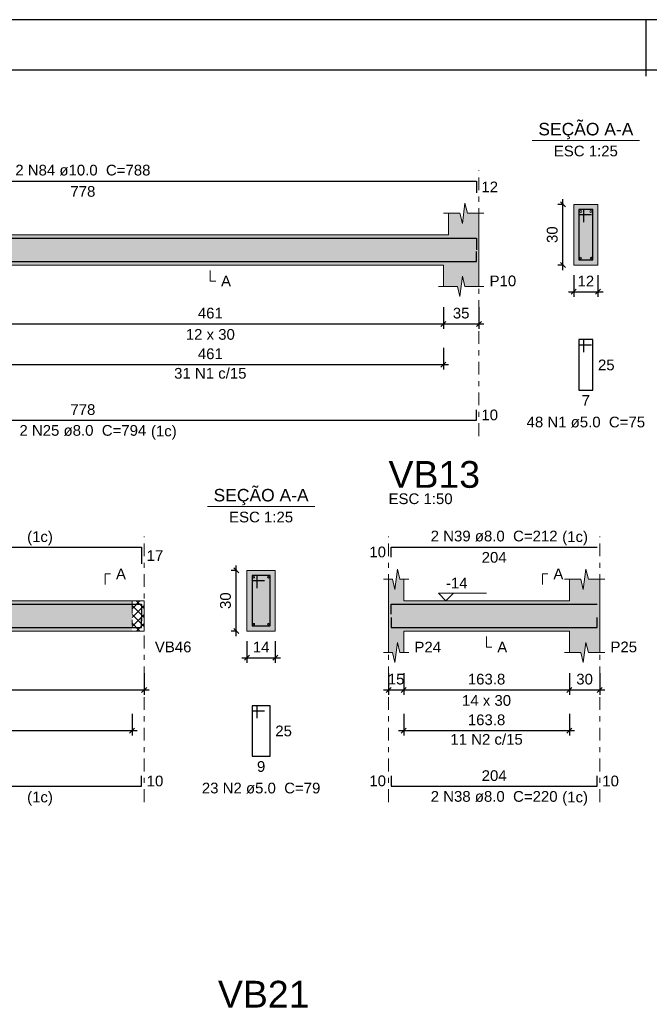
# Model space of a CAD drawing. Header units: millimetres. Extents: x 0 to 119, y 0 to 84.
# Tile 29 of 31: x 70 to 82, y 65 to 84. Entities that reach past the tile are written whole.
import ezdxf

# ---------------------------------------------------------------- set-up
doc = ezdxf.new("R2010")
doc.units = ezdxf.units.MM
doc.header["$MEASUREMENT"] = 0
doc.linetypes.add('DASHDOT', pattern=[2.54, 1.27, -0.635, 0, -0.635])
doc.linetypes.add('NULL', pattern=[0])
doc.layers.get('0').update_dxf_attribs({"lineweight": 18})
for name, color, linetype, lineweight in [('Descrição da armadura', 7, 'Continuous', 0), ('DT-Barras na forma', 2, 'Continuous', 30), ('DT-Barras no corte', 5, 'Continuous', 5), ('DT-Barras rebatidas', 2, 'Continuous', 30), ('DT-Cotas', 9, 'Continuous', 5), ('DT-Forma', 5, 'Continuous', 5), ('DT-Hachura forma vigas', 254, 'Continuous', 5), ('DT-Hachura intersecção vigas', 9, 'Continuous', 5), ('DT-Hachura seção vigas', 254, 'Continuous', 5), ('DT-Pontilhado', 9, 'DASHDOT', 5), ('DT-Textos', 7, 'Continuous', 5), ('DT-Título', 3, 'Continuous', 20), ('Textos armaduras', 7, 'Continuous', 0)]:
    doc.layers.add(name, color=color, linetype=linetype, lineweight=lineweight)
doc.layers.add('SEDUC_MARF', color=1, linetype='Continuous')
doc.layers.add('SEDUC_MARGG', color=7, linetype='Continuous')
doc.styles.add('Arial', font='txt')
doc.dimstyles.new('UM_25.000000', dxfattribs={"dimtxt": 0.18, "dimasz": 0.1, "dimexe": 0.1, "dimexo": 0.2, "dimgap": 0, "dimtad": 1, "dimtih": 1, "dimtoh": 1, "dimdec": 1, "dimlfac": 25, "dimzin": 0, "dimdsep": 46, "dimtxsty": 'Standard', "dimcen": 0.09, "dimdle": 0.1, "dimadec": 1, "dimazin": 2, "dimtfac": 1, "dimtdec": 4, "dimtofl": 0, "dimtmove": 0, "dimatfit": 3, "dimfxl": 1, "dimtolj": 1, "dimarcsym": 0})
doc.dimstyles.new('UM_50.000000', dxfattribs={"dimtxt": 0.18, "dimasz": 0.1, "dimexe": 0.1, "dimexo": 0.2, "dimgap": 0, "dimtad": 1, "dimtih": 1, "dimtoh": 1, "dimdec": 1, "dimlfac": 50, "dimzin": 0, "dimdsep": 46, "dimtxsty": 'Standard', "dimcen": 0.09, "dimdle": 0.1, "dimadec": 1, "dimazin": 2, "dimtfac": 1, "dimtdec": 4, "dimtofl": 0, "dimtmove": 0, "dimatfit": 3, "dimfxl": 1, "dimtolj": 1, "dimarcsym": 0})

# ---------------------------------------------------------------- blocks, each defined once
blk = doc.blocks.new('_Oblique')
at = {"color": 0, "linetype": 'ByBlock', "lineweight": -2}
blk.add_line((-0.5, -0.5), (0.5, 0.5), dxfattribs=at)
blk = doc.blocks.new('*D36')
at = {"layer": 'Defpoints', "color": 0}
for p in [(68.677019, 78.6106), (77.897619, 78.6106), (77.897619, 78.0811)]:
    blk.add_point(p, dxfattribs=at)
at = {"layer": 'DT-Cotas', "color": 0, "lineweight": -2}
for p, q in [((68.677019, 78.4106), (68.677019, 77.9811)), ((77.897619, 78.4106), (77.897619, 77.9811)), ((68.577019, 78.0811), (77.997619, 78.0811))]:
    blk.add_line(p, q, dxfattribs=at)
at = {"layer": 'DT-Cotas', "color": 0, "lineweight": -2, "xscale": 0.1, "yscale": 0.1, "zscale": 0.1, "rotation": 180}
blk.add_blockref('_Oblique', (68.677019, 78.0811), dxfattribs=at)
at = {"layer": 'DT-Cotas', "color": 0, "lineweight": -2, "xscale": 0.1, "yscale": 0.1, "zscale": 0.1}
blk.add_blockref('_Oblique', (77.897619, 78.0811), dxfattribs=at)
at = {"layer": 'DT-Cotas', "color": 7, "insert": (73.287319, 78.2929), "char_height": 0.2118, "attachment_point": 5, "rotation": 0.0057296, "style": 'Arial'}
blk.add_mtext('\\A1;461', dxfattribs=at)
blk = doc.blocks.new('*D37')
at = {"layer": 'Defpoints', "color": 0}
for p in [(77.897619, 78.6106), (78.597619, 78.6106), (78.597619, 78.0811)]:
    blk.add_point(p, dxfattribs=at)
at = {"layer": 'DT-Cotas', "color": 0, "lineweight": -2}
for p, q in [((77.897619, 78.4106), (77.897619, 77.9811)), ((78.597619, 78.4106), (78.597619, 77.9811)), ((77.797619, 78.0811), (78.697619, 78.0811))]:
    blk.add_line(p, q, dxfattribs=at)
at = {"layer": 'DT-Cotas', "color": 0, "lineweight": -2, "xscale": 0.1, "yscale": 0.1, "zscale": 0.1, "rotation": 180}
blk.add_blockref('_Oblique', (77.897619, 78.0811), dxfattribs=at)
at = {"layer": 'DT-Cotas', "color": 0, "lineweight": -2, "xscale": 0.1, "yscale": 0.1, "zscale": 0.1}
blk.add_blockref('_Oblique', (78.597619, 78.0811), dxfattribs=at)
at = {"layer": 'DT-Cotas', "color": 7, "insert": (78.247619, 78.2929), "char_height": 0.2118, "attachment_point": 5, "rotation": 0.0057296, "style": 'Arial'}
blk.add_mtext('\\A1;35', dxfattribs=at)
blk = doc.blocks.new('*D38')
at = {"layer": 'Defpoints', "color": 0}
for p in [(80.260947, 80.446), (80.472747, 80.446), (80.472747, 79.246)]:
    blk.add_point(p, dxfattribs=at)
at = {"layer": 'DT-Cotas', "color": 0, "lineweight": -2}
for p, q in [((80.260947, 79.146), (80.260947, 80.546)), ((80.272747, 80.446), (80.160947, 80.446)), ((80.272747, 79.246), (80.160947, 79.246))]:
    blk.add_line(p, q, dxfattribs=at)
at = {"layer": 'DT-Cotas', "color": 0, "lineweight": -2, "xscale": 0.1, "yscale": 0.1, "zscale": 0.1}
for p, rotation in [((80.260947, 80.446), 90), ((80.260947, 79.246), 270)]:
    blk.add_blockref('_Oblique', p, dxfattribs=dict(at, rotation=rotation))
at = {"layer": 'DT-Cotas', "color": 7, "insert": (80.049147, 79.846), "char_height": 0.2118, "attachment_point": 5, "rotation": 90, "style": 'Arial'}
blk.add_mtext('\\A1;30', dxfattribs=at)
blk = doc.blocks.new('*D39')
at = {"layer": 'Defpoints', "color": 0}
for p in [(80.472747, 79.246), (80.952747, 79.246), (80.952747, 78.7165)]:
    blk.add_point(p, dxfattribs=at)
at = {"layer": 'DT-Cotas', "color": 0, "lineweight": -2}
for p, q in [((80.472747, 79.046), (80.472747, 78.6165)), ((80.952747, 79.046), (80.952747, 78.6165)), ((80.372747, 78.7165), (81.052747, 78.7165))]:
    blk.add_line(p, q, dxfattribs=at)
at = {"layer": 'DT-Cotas', "color": 0, "lineweight": -2, "xscale": 0.1, "yscale": 0.1, "zscale": 0.1, "rotation": 180}
blk.add_blockref('_Oblique', (80.472747, 78.7165), dxfattribs=at)
at = {"layer": 'DT-Cotas', "color": 0, "lineweight": -2, "xscale": 0.1, "yscale": 0.1, "zscale": 0.1}
blk.add_blockref('_Oblique', (80.952747, 78.7165), dxfattribs=at)
at = {"layer": 'DT-Cotas', "color": 7, "insert": (80.712747, 78.9283), "char_height": 0.2118, "attachment_point": 5, "rotation": 0.0057296, "style": 'Arial'}
blk.add_mtext('\\A1;12', dxfattribs=at)
blk = doc.blocks.new('*D41')
at = {"layer": 'Defpoints', "color": 0}
for p in [(68.677019, 77.80576), (77.897619, 77.80576), (77.897619, 77.27626)]:
    blk.add_point(p, dxfattribs=at)
at = {"layer": 'DT-Cotas', "color": 0, "lineweight": -2}
for p, q in [((68.677019, 77.60576), (68.677019, 77.17626)), ((77.897619, 77.60576), (77.897619, 77.17626)), ((68.577019, 77.27626), (77.997619, 77.27626))]:
    blk.add_line(p, q, dxfattribs=at)
at = {"layer": 'DT-Cotas', "color": 0, "lineweight": -2, "xscale": 0.1, "yscale": 0.1, "zscale": 0.1, "rotation": 180}
blk.add_blockref('_Oblique', (68.677019, 77.27626), dxfattribs=at)
at = {"layer": 'DT-Cotas', "color": 0, "lineweight": -2, "xscale": 0.1, "yscale": 0.1, "zscale": 0.1}
blk.add_blockref('_Oblique', (77.897619, 77.27626), dxfattribs=at)
at = {"layer": 'DT-Cotas', "color": 7, "insert": (73.287319, 77.48806), "char_height": 0.2118, "attachment_point": 5, "rotation": 0.0057296, "style": 'Arial'}
blk.add_mtext('\\A1;461', dxfattribs=at)
blk = doc.blocks.new('*D83')
at = {"layer": 'Defpoints', "color": 0}
for p in [(64.958585, 71.36826), (71.978985, 71.36826), (71.978985, 70.83876)]:
    blk.add_point(p, dxfattribs=at)
at = {"layer": 'DT-Cotas', "color": 0, "lineweight": -2}
for p, q in [((64.958585, 71.16826), (64.958585, 70.73876)), ((71.978985, 71.16826), (71.978985, 70.73876)), ((64.858585, 70.83876), (72.078985, 70.83876))]:
    blk.add_line(p, q, dxfattribs=at)
at = {"layer": 'DT-Cotas', "color": 0, "lineweight": -2, "xscale": 0.1, "yscale": 0.1, "zscale": 0.1, "rotation": 180}
blk.add_blockref('_Oblique', (64.958585, 70.83876), dxfattribs=at)
at = {"layer": 'DT-Cotas', "color": 0, "lineweight": -2, "xscale": 0.1, "yscale": 0.1, "zscale": 0.1}
blk.add_blockref('_Oblique', (71.978985, 70.83876), dxfattribs=at)
at = {"layer": 'DT-Cotas', "color": 7, "insert": (68.468785, 71.05056), "char_height": 0.2118, "attachment_point": 5, "rotation": 0.0057296, "style": 'Arial'}
blk.add_mtext('\\A1;351', dxfattribs=at)
blk = doc.blocks.new('*D84')
at = {"layer": 'Defpoints', "color": 0}
for p in [(73.800168, 73.20366), (74.011968, 73.20366), (74.011968, 72.00366)]:
    blk.add_point(p, dxfattribs=at)
at = {"layer": 'DT-Cotas', "color": 0, "lineweight": -2}
for p, q in [((73.800168, 71.90366), (73.800168, 73.30366)), ((73.811968, 73.20366), (73.700168, 73.20366)), ((73.811968, 72.00366), (73.700168, 72.00366))]:
    blk.add_line(p, q, dxfattribs=at)
at = {"layer": 'DT-Cotas', "color": 0, "lineweight": -2, "xscale": 0.1, "yscale": 0.1, "zscale": 0.1}
for p, rotation in [((73.800168, 73.20366), 90), ((73.800168, 72.00366), 270)]:
    blk.add_blockref('_Oblique', p, dxfattribs=dict(at, rotation=rotation))
at = {"layer": 'DT-Cotas', "color": 7, "insert": (73.588368, 72.60366), "char_height": 0.2118, "attachment_point": 5, "rotation": 90, "style": 'Arial'}
blk.add_mtext('\\A1;30', dxfattribs=at)
blk = doc.blocks.new('*D85')
at = {"layer": 'Defpoints', "color": 0}
for p in [(74.011968, 72.00366), (74.571968, 72.00366), (74.571968, 71.47416)]:
    blk.add_point(p, dxfattribs=at)
at = {"layer": 'DT-Cotas', "color": 0, "lineweight": -2}
for p, q in [((74.011968, 71.80366), (74.011968, 71.37416)), ((74.571968, 71.80366), (74.571968, 71.37416)), ((73.911968, 71.47416), (74.671968, 71.47416))]:
    blk.add_line(p, q, dxfattribs=at)
at = {"layer": 'DT-Cotas', "color": 0, "lineweight": -2, "xscale": 0.1, "yscale": 0.1, "zscale": 0.1, "rotation": 180}
blk.add_blockref('_Oblique', (74.011968, 71.47416), dxfattribs=at)
at = {"layer": 'DT-Cotas', "color": 0, "lineweight": -2, "xscale": 0.1, "yscale": 0.1, "zscale": 0.1}
blk.add_blockref('_Oblique', (74.571968, 71.47416), dxfattribs=at)
at = {"layer": 'DT-Cotas', "color": 7, "insert": (74.291968, 71.68596), "char_height": 0.2118, "attachment_point": 5, "rotation": 0.0057296, "style": 'Arial'}
blk.add_mtext('\\A1;14', dxfattribs=at)
blk = doc.blocks.new('*D86')
at = {"layer": 'Defpoints', "color": 0}
for p in [(64.958585, 70.56342), (71.738985, 70.56342), (71.738985, 70.03392)]:
    blk.add_point(p, dxfattribs=at)
at = {"layer": 'DT-Cotas', "color": 0, "lineweight": -2}
for p, q in [((64.958585, 70.36342), (64.958585, 69.93392)), ((71.738985, 70.36342), (71.738985, 69.93392)), ((64.858585, 70.03392), (71.838985, 70.03392))]:
    blk.add_line(p, q, dxfattribs=at)
at = {"layer": 'DT-Cotas', "color": 0, "lineweight": -2, "xscale": 0.1, "yscale": 0.1, "zscale": 0.1, "rotation": 180}
blk.add_blockref('_Oblique', (64.958585, 70.03392), dxfattribs=at)
at = {"layer": 'DT-Cotas', "color": 0, "lineweight": -2, "xscale": 0.1, "yscale": 0.1, "zscale": 0.1}
blk.add_blockref('_Oblique', (71.738985, 70.03392), dxfattribs=at)
at = {"layer": 'DT-Cotas', "color": 7, "insert": (68.348785, 70.24572), "char_height": 0.2118, "attachment_point": 5, "rotation": 0.0057296, "style": 'Arial'}
blk.add_mtext('\\A1;339', dxfattribs=at)
blk = doc.blocks.new('*D87')
at = {"layer": 'Defpoints', "color": 0}
for p in [(76.811508, 71.36826), (77.111508, 71.36826), (77.111508, 70.83876)]:
    blk.add_point(p, dxfattribs=at)
at = {"layer": 'DT-Cotas', "color": 0, "lineweight": -2}
for p, q in [((76.811508, 71.16826), (76.811508, 70.73876)), ((77.111508, 71.16826), (77.111508, 70.73876)), ((76.711508, 70.83876), (77.211508, 70.83876))]:
    blk.add_line(p, q, dxfattribs=at)
at = {"layer": 'DT-Cotas', "color": 0, "lineweight": -2, "xscale": 0.1, "yscale": 0.1, "zscale": 0.1, "rotation": 180}
blk.add_blockref('_Oblique', (76.811508, 70.83876), dxfattribs=at)
at = {"layer": 'DT-Cotas', "color": 0, "lineweight": -2, "xscale": 0.1, "yscale": 0.1, "zscale": 0.1}
blk.add_blockref('_Oblique', (77.111508, 70.83876), dxfattribs=at)
at = {"layer": 'DT-Cotas', "color": 7, "insert": (76.961508, 71.05056), "char_height": 0.2118, "attachment_point": 5, "rotation": 0.0057296, "style": 'Arial'}
blk.add_mtext('\\A1;15', dxfattribs=at)
blk = doc.blocks.new('*D88')
at = {"layer": 'Defpoints', "color": 0}
for p in [(77.111508, 71.36826), (80.388108, 71.36826), (80.388108, 70.83876)]:
    blk.add_point(p, dxfattribs=at)
at = {"layer": 'DT-Cotas', "color": 0, "lineweight": -2}
for p, q in [((77.111508, 71.16826), (77.111508, 70.73876)), ((80.388108, 71.16826), (80.388108, 70.73876)), ((77.011508, 70.83876), (80.488108, 70.83876))]:
    blk.add_line(p, q, dxfattribs=at)
at = {"layer": 'DT-Cotas', "color": 0, "lineweight": -2, "xscale": 0.1, "yscale": 0.1, "zscale": 0.1, "rotation": 180}
blk.add_blockref('_Oblique', (77.111508, 70.83876), dxfattribs=at)
at = {"layer": 'DT-Cotas', "color": 0, "lineweight": -2, "xscale": 0.1, "yscale": 0.1, "zscale": 0.1}
blk.add_blockref('_Oblique', (80.388108, 70.83876), dxfattribs=at)
at = {"layer": 'DT-Cotas', "color": 7, "insert": (78.749808, 71.05056), "char_height": 0.2118, "attachment_point": 5, "rotation": 0.0057296, "style": 'Arial'}
blk.add_mtext('\\A1;163.8', dxfattribs=at)
blk = doc.blocks.new('*D89')
at = {"layer": 'Defpoints', "color": 0}
for p in [(80.388108, 71.36826), (80.988108, 71.36826), (80.988108, 70.83876)]:
    blk.add_point(p, dxfattribs=at)
at = {"layer": 'DT-Cotas', "color": 0, "lineweight": -2}
for p, q in [((80.388108, 71.16826), (80.388108, 70.73876)), ((80.988108, 71.16826), (80.988108, 70.73876)), ((80.288108, 70.83876), (81.088108, 70.83876))]:
    blk.add_line(p, q, dxfattribs=at)
at = {"layer": 'DT-Cotas', "color": 0, "lineweight": -2, "xscale": 0.1, "yscale": 0.1, "zscale": 0.1, "rotation": 180}
blk.add_blockref('_Oblique', (80.388108, 70.83876), dxfattribs=at)
at = {"layer": 'DT-Cotas', "color": 0, "lineweight": -2, "xscale": 0.1, "yscale": 0.1, "zscale": 0.1}
blk.add_blockref('_Oblique', (80.988108, 70.83876), dxfattribs=at)
at = {"layer": 'DT-Cotas', "color": 7, "insert": (80.688108, 71.05056), "char_height": 0.2118, "attachment_point": 5, "rotation": 0.0057296, "style": 'Arial'}
blk.add_mtext('\\A1;30', dxfattribs=at)
blk = doc.blocks.new('*D92')
at = {"layer": 'Defpoints', "color": 0}
for p in [(77.111508, 70.56342), (80.388108, 70.56342), (80.388108, 70.03392)]:
    blk.add_point(p, dxfattribs=at)
at = {"layer": 'DT-Cotas', "color": 0, "lineweight": -2}
for p, q in [((77.111508, 70.36342), (77.111508, 69.93392)), ((80.388108, 70.36342), (80.388108, 69.93392)), ((77.011508, 70.03392), (80.488108, 70.03392))]:
    blk.add_line(p, q, dxfattribs=at)
at = {"layer": 'DT-Cotas', "color": 0, "lineweight": -2, "xscale": 0.1, "yscale": 0.1, "zscale": 0.1, "rotation": 180}
blk.add_blockref('_Oblique', (77.111508, 70.03392), dxfattribs=at)
at = {"layer": 'DT-Cotas', "color": 0, "lineweight": -2, "xscale": 0.1, "yscale": 0.1, "zscale": 0.1}
blk.add_blockref('_Oblique', (80.388108, 70.03392), dxfattribs=at)
at = {"layer": 'DT-Cotas', "color": 7, "insert": (78.749808, 70.24572), "char_height": 0.2118, "attachment_point": 5, "rotation": 0.0057296, "style": 'Arial'}
blk.add_mtext('\\A1;163.8', dxfattribs=at)

msp = doc.modelspace()

# ---------------------------------------------------------------- hatches: boundary and pattern name
at = {"layer": 'DT-Hachura forma vigas', "linetype": 'Continuous'}
for points in [[(78.5976, 78.8224), (78.5976, 79.246), (78.5976, 79.846), (78.5976, 80.2696), (78.3726, 80.2696), (78.3226, 80.4696), (78.2726, 80.0696), (78.2226, 80.2696), (77.9976, 80.2696), (77.9976, 79.846), (68.677, 79.846), (68.677, 80.2696), (68.552, 80.2696), (68.502, 80.4696), (68.452, 80.0696), (68.402, 80.2696), (68.277, 80.2696), (68.277, 79.846), (63.337, 79.846), (63.337, 80.2696), (63.212, 80.2696), (63.162, 80.4696), (63.112, 80.0696), (63.062, 80.2696), (62.937, 80.2696), (62.937, 79.846), (62.937, 79.246), (62.937, 78.8224), (63.062, 78.8224), (63.112, 78.6224), (63.162, 79.0224), (63.212, 78.8224), (63.337, 78.8224), (63.337, 79.246), (68.277, 79.246), (68.277, 78.8224), (68.402, 78.8224), (68.452, 78.6224), (68.502, 79.0224), (68.552, 78.8224), (68.677, 78.8224), (68.677, 79.246), (77.8976, 79.246), (77.8976, 78.8224), (78.1726, 78.8224), (78.2226, 78.6224), (78.2726, 79.0224), (78.3226, 78.8224), (78.5976, 78.8224)], [(80.9881, 71.5801), (80.9881, 72.0037), (80.9881, 72.6037), (80.9881, 73.0273), (80.7631, 73.0273), (80.7131, 73.2273), (80.6631, 72.8273), (80.6131, 73.0273), (80.3881, 73.0273), (80.3881, 72.6037), (77.1115, 72.6037), (77.1115, 73.0273), (77.0365, 73.0273), (76.9865, 73.2273), (76.9365, 72.8273), (76.8865, 73.0273), (76.8115, 73.0273), (76.8115, 72.6037), (76.8115, 72.0037), (76.8115, 71.5801), (76.8865, 71.5801), (76.9365, 71.3801), (76.9865, 71.7801), (77.0365, 71.5801), (77.1115, 71.5801), (77.1115, 72.0037), (80.3881, 72.0037), (80.3881, 71.5801), (80.6131, 71.5801), (80.6631, 71.3801), (80.7131, 71.7801), (80.7631, 71.5801), (80.9881, 71.5801)], [(64.9586, 72.0037), (71.739, 72.0037), (71.739, 72.6037), (64.9586, 72.6037), (64.6586, 72.6037), (64.6586, 72.0037), (64.6586, 71.5801), (64.7336, 71.5801), (64.7836, 71.3801), (64.8336, 71.7801), (64.8836, 71.5801), (64.9586, 71.5801), (64.9586, 72.0037)]]:
    msp.add_hatch(color=254, dxfattribs=at).paths.add_polyline_path(points)
at = {"layer": 'DT-Hachura intersecção vigas', "linetype": 'Continuous'}
h = msp.add_hatch(dxfattribs=at)
h.set_pattern_fill('ANSI37', color=9, style=0)
h.paths.add_polyline_path([(71.739, 72.0037), (71.979, 72.0037), (71.979, 72.6037), (71.739, 72.6037), (71.739, 72.0037)])
at = {"layer": 'DT-Hachura seção vigas', "linetype": 'Continuous'}
for points in [[(80.4727, 79.246), (80.4727, 79.246), (80.9527, 79.246), (80.9527, 80.446), (80.4727, 80.446), (80.4727, 79.246)], [(74.012, 72.0037), (74.012, 72.0037), (74.572, 72.0037), (74.572, 73.2037), (74.012, 73.2037), (74.012, 72.0037)]]:
    msp.add_hatch(color=254, dxfattribs=at).paths.add_polyline_path(points)

# ---------------------------------------------------------------- linework, layer by layer
at = {"layer": 'DT-Barras na forma'}
for p, q in [((80.6727, 80.346), (80.5727, 80.346)), ((80.5727, 80.346), (80.5727, 79.346)), ((80.8527, 80.346), (80.5727, 80.346)), ((80.5727, 80.346), (80.5727, 80.246)), ((80.6727, 80.096), (80.6727, 80.346)), ((80.8527, 79.346), (80.8527, 80.346)), ((80.5727, 80.246), (80.8227, 80.246)), ((80.5727, 79.346), (80.8527, 79.346)), ((74.212, 73.1037), (74.112, 73.1037)), ((74.112, 73.1037), (74.112, 72.1037)), ((74.472, 73.1037), (74.112, 73.1037)), ((74.112, 73.1037), (74.112, 73.0037)), ((74.212, 72.8537), (74.212, 73.1037)), ((74.472, 72.1037), (74.472, 73.1037)), ((74.112, 73.0037), (74.362, 73.0037)), ((74.112, 72.1037), (74.472, 72.1037))]:
    msp.add_line(p, q, dxfattribs=at)
for points in [[(62.987, 79.776), (78.5476, 79.776), (78.5476, 79.546)], [(62.987, 79.514), (62.987, 79.314), (78.5476, 79.314), (78.5476, 79.514)], [(64.7086, 72.2012), (64.7086, 72.5357), (71.929, 72.5357), (71.929, 72.2012)], [(76.8615, 72.3357), (76.8615, 72.5357), (80.9381, 72.5357)], [(64.7086, 72.2717), (64.7086, 72.0717), (71.929, 72.0717), (71.929, 72.2717)], [(76.8615, 72.2717), (76.8615, 72.0717), (80.9381, 72.0717), (80.9381, 72.2717)]]:
    msp.add_lwpolyline(points, dxfattribs=at)
at = {"layer": 'DT-Barras no corte'}
for centre, radius in [((80.6127, 80.306), 0.02), ((80.8127, 80.306), 0.02), ((80.6087, 79.382), 0.016), ((80.8167, 79.382), 0.016), ((74.148, 73.0677), 0.016), ((74.436, 73.0677), 0.016), ((74.148, 72.1397), 0.016), ((74.436, 72.1397), 0.016)]:
    msp.add_circle(centre, radius, dxfattribs=at)
at = {"layer": 'DT-Barras rebatidas'}
for points in [[(62.987, 80.9056), (78.5476, 80.9056), (78.5476, 80.6756)], [(80.6727, 77.5193), (80.6727, 77.7693), (80.5727, 77.7693), (80.5727, 76.7693), (80.8527, 76.7693), (80.8527, 77.7693), (80.5727, 77.7693), (80.5727, 77.6693), (80.8227, 77.6693)], [(62.987, 76.3794), (62.987, 76.1794), (78.5476, 76.1794), (78.5476, 76.3794)], [(64.7086, 73.3308), (64.7086, 73.6653), (71.929, 73.6653), (71.929, 73.3308)], [(76.8615, 73.4653), (76.8615, 73.6653), (80.9381, 73.6653)], [(74.212, 70.277), (74.212, 70.527), (74.112, 70.527), (74.112, 69.527), (74.472, 69.527), (74.472, 70.527), (74.112, 70.527), (74.112, 70.427), (74.362, 70.427)], [(64.7086, 69.137), (64.7086, 68.937), (71.929, 68.937), (71.929, 69.137)], [(76.8615, 69.137), (76.8615, 68.937), (80.9381, 68.937), (80.9381, 69.137)]]:
    msp.add_lwpolyline(points, dxfattribs=at)
at = {"layer": 'DT-Forma'}
for p, q in [((78.2726, 80.0696), (78.3226, 80.4696)), ((78.3226, 80.4696), (78.3726, 80.2696)), ((77.8976, 80.2696), (78.2226, 80.2696)), ((77.9976, 79.846), (77.9976, 80.2696)), ((78.2226, 80.2696), (78.2726, 80.0696)), ((78.3726, 80.2696), (78.6976, 80.2696)), ((78.5976, 80.2696), (78.5976, 79.846)), ((80.9527, 80.446), (80.4727, 80.446)), ((80.4727, 80.446), (80.4727, 79.246)), ((80.9527, 79.246), (80.9527, 80.446)), ((68.677, 79.846), (77.9976, 79.846)), ((68.677, 79.246), (77.8976, 79.246)), ((77.8976, 79.246), (77.8976, 78.8224)), ((78.5976, 78.8224), (78.5976, 79.246)), ((80.4727, 79.246), (80.9527, 79.246)), ((78.2226, 78.6224), (78.2726, 79.0224)), ((78.2726, 79.0224), (78.3226, 78.8224)), ((77.7976, 78.8224), (78.1726, 78.8224)), ((78.1726, 78.8224), (78.2226, 78.6224)), ((78.3226, 78.8224), (78.6976, 78.8224)), ((74.572, 73.2037), (74.012, 73.2037)), ((74.012, 73.2037), (74.012, 72.0037)), ((74.572, 72.0037), (74.572, 73.2037)), ((76.9365, 72.8273), (76.9865, 73.2273)), ((76.9865, 73.2273), (77.0365, 73.0273)), ((80.6631, 72.8273), (80.7131, 73.2273)), ((80.7131, 73.2273), (80.7631, 73.0273)), ((76.7115, 73.0273), (76.8865, 73.0273)), ((76.8115, 72.6037), (76.8115, 73.0273)), ((76.8865, 73.0273), (76.9365, 72.8273)), ((77.0365, 73.0273), (77.2115, 73.0273)), ((77.1115, 73.0273), (77.1115, 72.6037)), ((80.2881, 73.0273), (80.6131, 73.0273)), ((80.3881, 72.6037), (80.3881, 73.0273)), ((80.6131, 73.0273), (80.6631, 72.8273)), ((80.7631, 73.0273), (81.0881, 73.0273)), ((80.9881, 73.0273), (80.9881, 72.6037)), ((64.9586, 72.6037), (71.739, 72.6037)), ((71.739, 72.6037), (71.979, 72.6037)), ((77.1115, 72.6037), (80.3881, 72.6037)), ((64.9586, 72.0037), (71.739, 72.0037)), ((71.739, 72.0037), (71.979, 72.0037)), ((74.012, 72.0037), (74.572, 72.0037)), ((76.8115, 72.0037), (76.8115, 71.5801)), ((77.1115, 71.5801), (77.1115, 72.0037)), ((77.1115, 72.0037), (80.3881, 72.0037)), ((80.3881, 72.0037), (80.3881, 71.5801)), ((80.9881, 71.5801), (80.9881, 72.0037)), ((76.9365, 71.3801), (76.9865, 71.7801)), ((76.9865, 71.7801), (77.0365, 71.5801)), ((80.6631, 71.3801), (80.7131, 71.7801)), ((80.7131, 71.7801), (80.7631, 71.5801)), ((76.7115, 71.5801), (76.8865, 71.5801)), ((76.8865, 71.5801), (76.9365, 71.3801)), ((77.0365, 71.5801), (77.2115, 71.5801)), ((80.2881, 71.5801), (80.6131, 71.5801)), ((80.6131, 71.5801), (80.6631, 71.3801)), ((80.7631, 71.5801), (81.0881, 71.5801))]:
    msp.add_line(p, q, dxfattribs=at)
at = {"layer": 'DT-Forma', "linetype": 'Continuous'}
for p, q in [((78.5976, 79.846), (78.5976, 79.246)), ((71.979, 72.6037), (71.979, 72.0037)), ((76.8115, 72.0037), (76.8115, 72.6037)), ((80.9881, 72.6037), (80.9881, 72.0037))]:
    msp.add_line(p, q, dxfattribs=at)
at = {"layer": 'DT-Pontilhado', "ltscale": 0.2}
for p, q in [((78.5976, 75.8617), (78.5976, 81.1174)), ((71.979, 68.6193), (71.979, 73.8771)), ((76.8115, 68.6193), (76.8115, 73.8771)), ((80.9881, 68.6193), (80.9881, 73.8771)), ((71.739, 72.6037), (71.739, 72.0037))]:
    msp.add_line(p, q, dxfattribs=at)
at = {"layer": 'DT-Textos'}
for p, q in [((79.6537, 81.7109), (81.7717, 81.7109)), ((73.233, 74.4686), (75.351, 74.4686))]:
    msp.add_line(p, q, dxfattribs=at)
for points in [[(73.2873, 79.1401), (73.2873, 78.9283), (73.3932, 78.9283)], [(71.2095, 72.9214), (71.2095, 73.1332), (71.3154, 73.1332)], [(79.8586, 72.9214), (79.8586, 73.1332), (79.9645, 73.1332)], [(78.0945, 72.7519), (77.9462, 72.6037), (77.798, 72.7519), (78.7511, 72.7519)], [(78.7498, 71.8978), (78.7498, 71.686), (78.8557, 71.686)]]:
    msp.add_lwpolyline(points, dxfattribs=at)
at = {"layer": 'SEDUC_MARF'}
msp.add_line((81.9015, 84.1), (81.9015, 82.9804), dxfattribs=at)
msp.add_lwpolyline([(118.9, 84.1), (0, 84.1), (0, 0), (118.9, 0)], close=True, dxfattribs=at)
at = {"layer": 'SEDUC_MARGG'}
msp.add_lwpolyline([(2.5, 1), (117.9, 1), (117.9, 83.1), (2.5, 83.1), (2.5, 1)], dxfattribs=at)

# ---------------------------------------------------------------- texts
at = {"layer": 'Descrição da armadura', "linetype": 'NULL', "char_height": 0.2118, "attachment_point": 8, "line_spacing_factor": 0.9, "style": 'Arial'}
for s, insert, width in [('2 N84 ø10.0  C=788', (70.7672, 81.0119), 5.239541), ('31 N1 c/15', (73.2873, 76.9946), 2.805127), ('48 N1 ø5.0  C=75', (80.7132, 76.0279), 4.594404), ('2 N25 ø8.0  C=794', (70.7672, 75.8619), 4.916973), ('2 N39 ø8.0  C=212', (78.8997, 73.7716), 4.916973), ('11 N2 c/15', (78.7498, 69.7522), 2.805127), ('23 N2 ø5.0  C=79', (74.2917, 68.7856), 4.594404), ('2 N38 ø8.0  C=220', (78.8997, 68.6196), 4.916973)]:
    msp.add_mtext(s, dxfattribs=dict(at, insert=insert, width=width))
at = {"layer": 'DT-Textos', "linetype": 'NULL', "line_spacing_factor": 0.798, "style": 'Arial'}
for s, insert, char_height, width, attachment_point in [('SEÇÃO A-A', (80.7132, 81.735), 0.2471, 3.812061, 8), ('ESC 1:25', (80.7132, 81.3929), 0.2118, 2.482559, 8), ('A', (73.4992, 78.8229), 0.2118, 0.386855, 7), ('P10', (78.8092, 78.8229), 0.2118, 1.031992, 7), ('12 x 30', (73.2872, 77.7639), 0.2118, 1.902559, 8), ('(1c)', (72.1132, 75.792), 0.2118, 0.998857, 7), ('SEÇÃO A-A', (74.2917, 74.4927), 0.2471, 3.812061, 8), ('ESC 1:50', (76.8117, 74.5126), 0.2118, 2.482559, 7), ('ESC 1:25', (74.2917, 74.1506), 0.2118, 2.482559, 8), ('(1c)', (69.6647, 73.7017), 0.2118, 0.998857, 7), ('(1c)', (80.2457, 73.7017), 0.2118, 0.998857, 7), ('A', (71.4217, 73.0276), 0.2118, 0.386855, 7), ('A', (80.0707, 73.0276), 0.2118, 0.386855, 7), ('-14', (77.9467, 72.8476), 0.2118, 0.838281, 7), ('VB46', (72.1907, 71.5806), 0.2118, 1.418848, 7), ('P24', (77.3237, 71.5806), 0.2118, 1.031992, 7), ('A', (78.9617, 71.5806), 0.2118, 0.386855, 7), ('P25', (81.1997, 71.5806), 0.2118, 1.031992, 7), ('14 x 30', (78.7497, 70.5216), 0.2118, 1.902559, 8), ('(1c)', (69.6647, 68.5497), 0.2118, 0.998857, 7), ('(1c)', (80.2457, 68.5497), 0.2118, 0.998857, 7)]:
    msp.add_mtext(s, dxfattribs=dict(at, insert=insert, char_height=char_height, width=width, attachment_point=attachment_point))
at = {"layer": 'DT-Título', "linetype": 'NULL', "char_height": 0.5295, "width": 3.620508, "attachment_point": 7, "line_spacing_factor": 0.798, "style": 'Arial'}
for s, insert in [('VB13', (76.8117, 74.8304)), ('VB21', (73.4383, 64.5536))]:
    msp.add_mtext(s, dxfattribs=dict(at, insert=insert))
at = {"layer": 'Textos armaduras', "linetype": 'NULL', "char_height": 0.2118, "line_spacing_factor": 0.9, "style": 'Arial'}
for s, insert, width, attachment_point in [('12', (78.6476, 80.8965), 1.045137, 1), ('778', (70.7673, 80.8083), 1.367705, 2), ('25', (80.9527, 77.3752), 1.045137, 1), ('7', (80.7127, 76.672), 0.722568, 2), ('778', (70.7673, 76.2767), 1.367705, 8), ('10', (78.6476, 76.3853), 1.045137, 1), ('10', (76.7615, 73.4594), 1.045137, 9), ('17', (72.029, 73.6039), 1.045137, 1), ('204', (78.8998, 73.568), 1.367705, 2), ('25', (74.572, 70.1329), 1.045137, 1), ('9', (74.292, 69.4297), 0.722568, 2), ('10', (76.7615, 68.9311), 1.045137, 9), ('204', (78.8998, 69.0343), 1.367705, 8), ('10', (72.029, 69.1429), 1.045137, 1), ('10', (81.0381, 69.1429), 1.045137, 1)]:
    msp.add_mtext(s, dxfattribs=dict(at, insert=insert, width=width, attachment_point=attachment_point))

# ---------------------------------------------------------------- dimensions: what is measured, and where the dimension line sits
at = {"layer": 'DT-Cotas'}
for base, p1, p2, picture, middle in [((80.2609, 80.446), (80.4727, 79.246), (80.4727, 80.446), '*D38', (80.0491, 79.846)), ((73.8002, 73.2037), (74.012, 72.0037), (74.012, 73.2037), '*D84', (73.5884, 72.6037))]:
    dim = msp.add_linear_dim(base=base, p1=p1, p2=p2, angle=90, dimstyle='UM_25.000000', override={"dimtxt": 0.2118, "dimasz": 0.1, "dimexe": 0.1, "dimexo": 0.2, "dimtad": 1, "dimtih": 0, "dimtoh": 0, "dimdec": 1, "dimlfac": 25, "dimzin": 8, "dimtxsty": 'Arial', "dimblk": 'Oblique', "dimblk1": 'Oblique', "dimblk2": 'Oblique', "dimsah": 1, "dimdle": 0.1, "dimse1": 0, "dimse2": 0, "dimclrt": 7, "dimadec": 1, "dimazin": 3, "dimtmove": 2, "dimldrblk": 'Oblique'}, dxfattribs=at)
    dim.commit()
    dim.dimension.update_dxf_attribs({"geometry": picture, "text_midpoint": middle, "dimtype": 160, "text_rotation": 90})
for base, p1, p2, dimstyle, override, picture, middle in [((80.9527, 78.7165), (80.4727, 79.246), (80.9527, 79.246), 'UM_25.000000', {"dimtxt": 0.2118, "dimasz": 0.1, "dimexe": 0.1, "dimexo": 0.2, "dimtad": 1, "dimtih": 0, "dimtoh": 0, "dimdec": 1, "dimlfac": 25, "dimzin": 8, "dimtxsty": 'Arial', "dimblk": 'Oblique', "dimblk1": 'Oblique', "dimblk2": 'Oblique', "dimsah": 1, "dimdle": 0.1, "dimse1": 0, "dimse2": 0, "dimclrt": 7, "dimadec": 1, "dimazin": 3, "dimtmove": 2, "dimldrblk": 'Oblique'}, '*D39', (80.7127, 78.9283)), ((77.8976, 78.0811), (68.677, 78.6106), (77.8976, 78.6106), 'UM_50.000000', {"dimtxt": 0.2118, "dimasz": 0.1, "dimexe": 0.1, "dimexo": 0.2, "dimtad": 1, "dimtih": 0, "dimtoh": 0, "dimdec": 1, "dimlfac": 50, "dimzin": 8, "dimtxsty": 'Arial', "dimblk": 'Oblique', "dimblk1": 'Oblique', "dimblk2": 'Oblique', "dimsah": 1, "dimdle": 0.1, "dimse1": 0, "dimse2": 0, "dimclrt": 7, "dimadec": 1, "dimazin": 3, "dimtmove": 2, "dimldrblk": 'Oblique'}, '*D36', (73.2873, 78.2929)), ((78.5976, 78.0811), (77.8976, 78.6106), (78.5976, 78.6106), 'UM_50.000000', {"dimtxt": 0.2118, "dimasz": 0.1, "dimexe": 0.1, "dimexo": 0.2, "dimtad": 1, "dimtih": 0, "dimtoh": 0, "dimdec": 1, "dimlfac": 50, "dimzin": 8, "dimtxsty": 'Arial', "dimblk": 'Oblique', "dimblk1": 'Oblique', "dimblk2": 'Oblique', "dimsah": 1, "dimdle": 0.1, "dimse1": 0, "dimse2": 0, "dimclrt": 7, "dimadec": 1, "dimazin": 3, "dimtmove": 2, "dimldrblk": 'Oblique'}, '*D37', (78.2476, 78.2929)), ((77.8976, 77.2763), (68.677, 77.8058), (77.8976, 77.8058), 'UM_50.000000', {"dimtxt": 0.2118, "dimasz": 0.1, "dimexe": 0.1, "dimexo": 0.2, "dimtad": 1, "dimtih": 0, "dimtoh": 0, "dimdec": 1, "dimlfac": 50, "dimzin": 8, "dimtxsty": 'Arial', "dimblk": 'Oblique', "dimblk1": 'Oblique', "dimblk2": 'Oblique', "dimsah": 1, "dimdle": 0.1, "dimse1": 0, "dimse2": 0, "dimclrt": 7, "dimadec": 1, "dimazin": 3, "dimtmove": 2, "dimldrblk": 'Oblique'}, '*D41', (73.2873, 77.4881)), ((74.572, 71.4742), (74.012, 72.0037), (74.572, 72.0037), 'UM_25.000000', {"dimtxt": 0.2118, "dimasz": 0.1, "dimexe": 0.1, "dimexo": 0.2, "dimtad": 1, "dimtih": 0, "dimtoh": 0, "dimdec": 1, "dimlfac": 25, "dimzin": 8, "dimtxsty": 'Arial', "dimblk": 'Oblique', "dimblk1": 'Oblique', "dimblk2": 'Oblique', "dimsah": 1, "dimdle": 0.1, "dimse1": 0, "dimse2": 0, "dimclrt": 7, "dimadec": 1, "dimazin": 3, "dimtmove": 2, "dimldrblk": 'Oblique'}, '*D85', (74.292, 71.686)), ((71.979, 70.8388), (64.9586, 71.3683), (71.979, 71.3683), 'UM_50.000000', {"dimtxt": 0.2118, "dimasz": 0.1, "dimexe": 0.1, "dimexo": 0.2, "dimtad": 1, "dimtih": 0, "dimtoh": 0, "dimdec": 1, "dimlfac": 50, "dimzin": 8, "dimtxsty": 'Arial', "dimblk": 'Oblique', "dimblk1": 'Oblique', "dimblk2": 'Oblique', "dimsah": 1, "dimdle": 0.1, "dimse1": 0, "dimse2": 0, "dimclrt": 7, "dimadec": 1, "dimazin": 3, "dimtmove": 2, "dimldrblk": 'Oblique'}, '*D83', (68.4688, 71.0506)), ((77.1115, 70.8388), (76.8115, 71.3683), (77.1115, 71.3683), 'UM_50.000000', {"dimtxt": 0.2118, "dimasz": 0.1, "dimexe": 0.1, "dimexo": 0.2, "dimtad": 1, "dimtih": 0, "dimtoh": 0, "dimdec": 1, "dimlfac": 50, "dimzin": 8, "dimtxsty": 'Arial', "dimblk": 'Oblique', "dimblk1": 'Oblique', "dimblk2": 'Oblique', "dimsah": 1, "dimdle": 0.1, "dimse1": 0, "dimse2": 0, "dimclrt": 7, "dimadec": 1, "dimazin": 3, "dimtmove": 2, "dimldrblk": 'Oblique'}, '*D87', (76.9615, 71.0506)), ((80.3881, 70.8388), (77.1115, 71.3683), (80.3881, 71.3683), 'UM_50.000000', {"dimtxt": 0.2118, "dimasz": 0.1, "dimexe": 0.1, "dimexo": 0.2, "dimtad": 1, "dimtih": 0, "dimtoh": 0, "dimdec": 1, "dimlfac": 50, "dimzin": 8, "dimtxsty": 'Arial', "dimblk": 'Oblique', "dimblk1": 'Oblique', "dimblk2": 'Oblique', "dimsah": 1, "dimdle": 0.1, "dimse1": 0, "dimse2": 0, "dimclrt": 7, "dimadec": 1, "dimazin": 3, "dimtmove": 2, "dimldrblk": 'Oblique'}, '*D88', (78.7498, 71.0506)), ((80.9881, 70.8388), (80.3881, 71.3683), (80.9881, 71.3683), 'UM_50.000000', {"dimtxt": 0.2118, "dimasz": 0.1, "dimexe": 0.1, "dimexo": 0.2, "dimtad": 1, "dimtih": 0, "dimtoh": 0, "dimdec": 1, "dimlfac": 50, "dimzin": 8, "dimtxsty": 'Arial', "dimblk": 'Oblique', "dimblk1": 'Oblique', "dimblk2": 'Oblique', "dimsah": 1, "dimdle": 0.1, "dimse1": 0, "dimse2": 0, "dimclrt": 7, "dimadec": 1, "dimazin": 3, "dimtmove": 2, "dimldrblk": 'Oblique'}, '*D89', (80.6881, 71.0506)), ((71.739, 70.0339), (64.9586, 70.5634), (71.739, 70.5634), 'UM_50.000000', {"dimtxt": 0.2118, "dimasz": 0.1, "dimexe": 0.1, "dimexo": 0.2, "dimtad": 1, "dimtih": 0, "dimtoh": 0, "dimdec": 1, "dimlfac": 50, "dimzin": 8, "dimtxsty": 'Arial', "dimblk": 'Oblique', "dimblk1": 'Oblique', "dimblk2": 'Oblique', "dimsah": 1, "dimdle": 0.1, "dimse1": 0, "dimse2": 0, "dimclrt": 7, "dimadec": 1, "dimazin": 3, "dimtmove": 2, "dimldrblk": 'Oblique'}, '*D86', (68.3488, 70.2457)), ((80.3881, 70.0339), (77.1115, 70.5634), (80.3881, 70.5634), 'UM_50.000000', {"dimtxt": 0.2118, "dimasz": 0.1, "dimexe": 0.1, "dimexo": 0.2, "dimtad": 1, "dimtih": 0, "dimtoh": 0, "dimdec": 1, "dimlfac": 50, "dimzin": 8, "dimtxsty": 'Arial', "dimblk": 'Oblique', "dimblk1": 'Oblique', "dimblk2": 'Oblique', "dimsah": 1, "dimdle": 0.1, "dimse1": 0, "dimse2": 0, "dimclrt": 7, "dimadec": 1, "dimazin": 3, "dimtmove": 2, "dimldrblk": 'Oblique'}, '*D92', (78.7498, 70.2457))]:
    dim = msp.add_linear_dim(base=base, p1=p1, p2=p2, dimstyle=dimstyle, override=override, dxfattribs=at)
    dim.commit()
    dim.dimension.update_dxf_attribs({"geometry": picture, "text_midpoint": middle, "dimtype": 160, "text_rotation": 0.00573})

doc.saveas('drawing.dxf')
